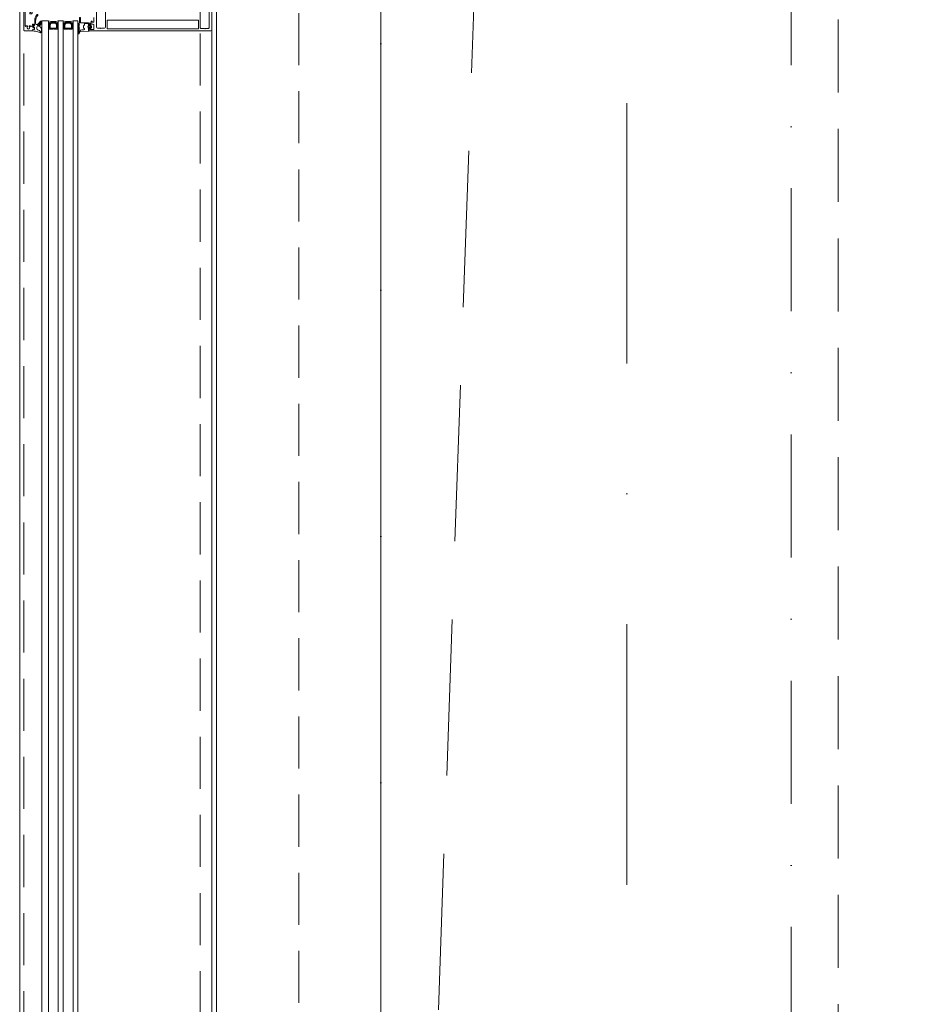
# Model space of a CAD drawing. Header units: millimetres. Extents: x 144573 to 336993, y 74252 to 247042.
# Tile 17 of 256: x 146721 to 147832, y 177811 to 179011. Entities that reach past the tile are written whole.
import ezdxf

# ---------------------------------------------------------------- set-up
doc = ezdxf.new("R2010")
doc.units = ezdxf.units.MM
for name, pattern in [('CK_Čerchovaná 50', [6, 3, -1.5, 0, -1.5]), ('ČERCHOVANÁ', [25.4, 12.7, -6.35, 0, -6.35]), ('ČÁRKOVANÁ', [19.05, 12.7, -6.35])]:
    doc.linetypes.add(name, pattern=pattern)
for name, color, linetype, lineweight in [('FASÁDA DETAILNÍ', 255, 'Continuous', 0), ('NOVA', 255, 'Continuous', 0), ('OSY', 255, 'Continuous', 0), ('TENKA', 255, 'Continuous', 0)]:
    doc.layers.add(name, color=color, linetype=linetype, lineweight=lineweight)

# ---------------------------------------------------------------- blocks, each defined once
blk = doc.blocks.new('433270')
blk.add_lwpolyline([(1, 0, 0.414364), (0, -1), (0, -1.4, 0.255924), (0.2, -1.8, -0.547723), (0.2, -3.2, 0.255924), (0, -3.6), (0, -14.6, 0.414214), (0.3, -14.9), (1.2, -14.9, 0.414214), (1.7, -14.4), (1.7, -10.3, -0.414214), (2, -10), (6, -10, 0.414248), (7, -9), (7, -7.7, 0.414179), (6.5, -7.2), (5.7, -7.2, 0.414232), (5.4, -7.5), (5.4, -8.2, -0.414198), (5.1, -8.5), (2.8, -8.5, -0.414204), (1.8, -7.5), (1.8, -4.5, -0.147432), (2, -3.9, 0.147461), (2.4, -2.5), (2.4, -2.3, -0.414214), (2.9, -1.8), (21.9, -1.8, -0.668178), (22.2, -2.7), (22.2, -2.7, 1), (21.6, -3.3), (21.5, -3.4, 0.198912), (21.4, -3.7), (21.4, -4, 0.414214), (22.1, -4.7), (22.4, -4.7, 0.576988), (22.6, -4.3, -0.311246), (24.6, -4.3, 0.576988), (24.8, -4.7), (25.3, -4.7, -0.260065), (25.3, -6.6), (24.8, -6.6, 0.576988), (24.6, -7.1, -0.311246), (22.6, -7.1, 0.576988), (22.4, -6.6), (22.1, -6.6, 0.414214), (21.4, -7.3), (21.4, -7.6, 0.267949), (21.6, -8), (21.9, -8.2, -0.637047), (21.7, -10), (19.8, -10.7, 0.315299), (19.5, -11.2), (19.5, -11.5, 0.520567), (20.2, -12), (22.8, -11, -0.520567), (23.5, -11.5), (23.5, -12.5, 0.414062), (24, -13), (25, -13, 0.414186), (25.5, -12.5), (25.5, -11.5, -0.414182), (26, -11), (27, -11, 0.414214), (27.5, -10.5), (27.5, -0.5, 0.414214), (27, 0), (1, 0)], format="xyb", close=True)
blk = doc.blocks.new('284325')
for points in [[(0.8, -5.2, -0.560316), (0.9, -4.7), (1.9, -4.4, 0.3153), (2.1, -4.1), (2.1, -1.9, 0.451558), (1.8, -1.6), (0.9, -1.7, -0.399586), (0.6, -1.5), (0.3, -0.1, -0.415977), (0.5, 0.3, 0.024107), (6.1, 1.2, 0.076636), (9, 2.3, -0.577615), (10.8, 1.3), (10, 1.4, 0.283171), (9.1, 0.9, -0.168429), (7.1, -0.7), (5.9, -1.2, 0.315302), (5.2, -2.1), (5.2, -4.2, 0.269719), (6.8, -6.8, -0.194797), (10.2, -11.5, -0.342663), (9.2, -11.2, 0.119207), (5.4, -7.6, 0.578571), (3.6, -8.6), (3.6, -11.8, 0.176415), (6.2, -18.7, -1), (5.2, -19.5, -0.176415), (2.4, -11.8), (2.4, -8.9, 0.208286), (0.8, -5.2)], [(9, -6.7), (10.3, -8.8, -0.134555), (10.8, -10.6, -0.339795), (10.2, -11.5, 0.194788), (6.8, -6.8, -0.269736), (5.2, -4.2), (5.2, -2.1, -0.315302), (5.9, -1.2), (7.1, -0.7, 0.168429), (9.1, 0.9, -0.283167), (10, 1.4), (10.8, 1.3), (10.8, -0.7, -0.070852), (10.7, -1.3), (9.9, -3.9, -0.241839), (9.1, -4.8), (7.9, -5.2, 0.836024), (8.1, -6.2), (8.1, -6.2, -0.255349), (9, -6.7)]]:
    blk.add_lwpolyline(points, format="xyb", close=True)
blk = doc.blocks.new('284336')
for points in [[(-0.7, -9.6), (-10, -9.6, 0.414511), (-10.5, -10.1), (-10.5, -15.5, -1), (-11.7, -15.5), (-11.7, -9.6), (-12.7, -8.9, -0.668884), (-12.6, -8.2), (-12, -8, 0.766384), (-12, -7.2), (-12.6, -7, -0.76831), (-12.6, -6.2), (-12, -6, 0.766384), (-12, -5.2), (-12.6, -5, -0.76831), (-12.6, -4.2), (-12, -4, 0.766384), (-12, -3.2), (-12.6, -3, -0.877523), (-12.5, -2.2), (-12.1, -2.2, 0.698129), (-11.8, -1.5, -0.220231), (-12.9, 0.8), (-12.9, 3.5, -0.157143), (-12.8, 3.7), (-12.7, 3.4, -0.067482), (-12.5, 2.5, 0.393136), (-8.7, -1), (-6.1, -1, -0.414214), (-5.6, -1.5), (-5.6, -2.2, -0.267949), (-5.9, -2.6), (-6.4, -2.9, 0.267949), (-6.6, -3.4), (-6.6, -5.8, 0.267949), (-6.4, -6.3), (-5.9, -6.6, -0.267949), (-5.6, -7), (-5.6, -8.1, 0.414215), (-5.1, -8.6), (-0.4, -8.6), (-0.4, -9.3, -0.414212), (-0.7, -9.6)], [(-0.4, 0), (-0.4, -2, 0.990243), (-0.4, -3), (0.9, -3, 0.414214), (1.2, -2.7), (1.2, -2.6, -0.668123), (1.7, -2.4), (2.7, -3.4, -0.199004), (2.9, -3.8), (2.9, -5.4, -0.199038), (2.7, -5.8), (1.7, -6.8, -0.668191), (1.2, -6.6), (1.2, -6.5, 0.414214), (0.9, -6.2), (-0.4, -6.2, 0.990269), (-0.4, -7.2), (-0.4, -8.6), (-5.1, -8.6, -0.414215), (-5.6, -8.1), (-5.6, -7, 0.267949), (-5.8, -6.6), (-6.3, -6.3, -0.267949), (-6.6, -5.8), (-6.6, -3.4, -0.267949), (-6.3, -3), (-5.8, -2.7, 0.267949), (-5.6, -2.2), (-5.6, -1.5, 0.414214), (-6.1, -1), (-8.7, -1, -0.393156), (-12.5, 2.5, 0.067572), (-12.7, 3.4), (-12.8, 3.7, -0.637545), (-12.1, 3.5), (-11.9, 2.5, 0.344315), (-10.1, 0.9), (0, 0.4, -0.406913), (0.4, 0), (-0.4, 0)], [(1.7, -4.3, 0.414235), (1.2, -3.8), (-0.7, -3.8, 0.414214), (-1.2, -4.3), (-1.2, -4.9, 0.414214), (-0.7, -5.4), (1.2, -5.4, 0.414235), (1.7, -4.9), (1.7, -4.3)]]:
    blk.add_lwpolyline(points, format="xyb", close=True)

msp = doc.modelspace()

# ---------------------------------------------------------------- linework, layer by layer
at = {"layer": 'FASÁDA DETAILNÍ'}
for p, q in [((146955.48, 179223.759), (146955.48, 177111.759)), ((146756.48, 179009.759), (146748.479, 179009.759)), ((146748.48, 177100.759), (146748.48, 179009.759)), ((146748.48, 179009.759), (146756.48, 179009.759)), ((146756.48, 179009.759), (146756.48, 177100.759)), ((146774.48, 179009.759), (146768.479, 179009.759)), ((146768.48, 177100.759), (146768.48, 179009.759)), ((146768.48, 179009.759), (146774.48, 179009.759)), ((146774.48, 179009.759), (146774.48, 177100.759)), ((146786.48, 177100.759), (146786.48, 179009.759)), ((146786.48, 179009.759), (146792.48, 179009.759)), ((146792.48, 179009.759), (146786.48, 179009.759)), ((146792.48, 179009.759), (146792.48, 177100.759))]:
    msp.add_line(p, q, dxfattribs=at)
for points in [[(173301.48, 174615.259), (146721.48, 174615.259), (146721.48, 198295.259), (173301.48, 198295.259)], [(173061.48, 174855.259), (146961.48, 174855.259), (146961.48, 198055.259), (173061.48, 198055.259)], [(146767.48, 178999.759), (146767.48, 179005.759), (146765.48, 179007.759), (146759.48, 179007.759), (146757.48, 179005.759), (146757.48, 178999.759), (146761.98, 178999.759), (146761.98, 179000.259), (146762.98, 179000.259), (146762.98, 178999.759)], [(146758.48, 179000.759), (146766.48, 179000.759), (146766.48, 179005.344), (146765.066, 179006.759), (146760.033, 179006.759), (146758.48, 179005.344)], [(146785.48, 178999.759), (146785.48, 179005.759), (146783.48, 179007.759), (146777.48, 179007.759), (146775.48, 179005.759), (146775.48, 178999.759), (146779.98, 178999.759), (146779.98, 179000.259), (146780.98, 179000.259), (146780.98, 178999.759)], [(146776.48, 179000.759), (146784.48, 179000.759), (146784.48, 179005.344), (146783.066, 179006.759), (146778.033, 179006.759), (146776.48, 179005.344)]]:
    msp.add_lwpolyline(points, close=True, dxfattribs=at)
at = {"layer": 'FASÁDA DETAILNÍ', "linetype": 'ČÁRKOVANÁ', "ltscale": 5}
for points in [[(173296.48, 174620.259), (146726.48, 174620.259), (146726.48, 198290.259), (173296.48, 198290.259)], [(173081.48, 174835.259), (146941.48, 174835.259), (146941.48, 198075.259), (173081.48, 198075.259)], [(172961.48, 174955.259), (147061.48, 174955.259), (147061.48, 197955.259), (172961.48, 197955.259)]]:
    msp.add_lwpolyline(points, close=True, dxfattribs=at)
at = {"layer": 'FASÁDA DETAILNÍ'}
for points in [[(146955.48, 179024.259), (146955.48, 178998.759, -0.41421354), (146954.48, 178997.759), (146954.48, 178997.759), (146805.98, 178997.759, -0.41421359), (146805.48, 178998.259), (146805.48, 178999.559, -0.41421972), (146805.98, 179000.059), (146806.48, 179000.059), (146806.48, 178999.059), (146810.98, 178999.059, 0.41421356), (146811.98, 179000.059), (146811.98, 179004.759, 0.41421356), (146810.98, 179005.759), (146806.48, 179005.759), (146806.48, 179004.059), (146805.98, 179004.059, -0.41420125), (146805.48, 179004.559), (146805.48, 179006.559, -0.41421356), (146805.98, 179007.059), (146808.123, 179007.059, 0.41421356), (146808.623, 179007.559), (146808.623, 179009.359), (146809.874, 179009.359), (146809.874, 179008.159), (146811.68, 179008.159, 0.41421356), (146811.98, 179008.459), (146811.98, 179013.757, 0.41416675)], [(146814.98, 179020.615), (146814.98, 179002.25, 0.41421356), (146816.48, 179000.75), (146819.981, 179000.75, 0.39998513), (146820.981, 179000.75), (146824.68, 179000.75, 0.41421356), (146826.18, 179002.25), (146826.18, 179020.615, -0.13165045)], [(146941.28, 179020.605), (146941.28, 179001.75, 0.41423155), (146942.78, 179000.25), (146946.49, 179000.25, 0.39998513), (146947.49, 179000.25), (146950.98, 179000.25, 0.41423155), (146952.48, 179001.75), (146952.48, 179020.605, -0.11693652)]]:
    msp.add_lwpolyline(points, format="xyb", dxfattribs=at)
msp.add_lwpolyline([(146828.68, 178999.859), (146938.78, 178999.859, 0.41421356), (146939.28, 179000.359), (146939.28, 179010.059, 0.41421356), (146938.78, 179010.559), (146828.68, 179010.559, 0.41421356), (146828.18, 179010.059), (146828.18, 179000.359, 0.41421356), (146828.68, 178999.859)], format="xyb", close=True, dxfattribs=at)
for centre, radius, start, end in [((146762.48, 179031.65), 22.699, 254.672775, 285.327225), ((146757.832, 179004.208), 3.546, 67.293824, 112.409048), ((146757.718, 179004.575), 2.897, 65.306674, 115.295152), ((146757.549, 179004.923), 2.248, 61.527342, 118.402815), ((146757.405, 179005.167), 1.712, 57.294949, 122.685651), ((146757.266, 179005.328), 1.263, 51.965628, 128.499565), ((146757.118, 179005.418), 0.879, 43.994908, 136.496438), ((146756.98, 179005.406), 0.596, 33.03656, 146.96344), ((146756.98, 179005.113), 0.596, 33.03656, 146.96344), ((146756.98, 179004.821), 0.596, 33.03656, 146.96344), ((146756.98, 179004.528), 0.596, 33.03656, 146.96344), ((146756.98, 179004.236), 0.596, 33.03656, 146.96344), ((146756.98, 179003.943), 0.596, 33.03656, 146.96344), ((146756.98, 179003.651), 0.596, 33.03656, 146.96344), ((146767.128, 179004.208), 3.546, 67.590952, 112.706176), ((146767.242, 179004.575), 2.897, 64.704848, 114.693326), ((146767.411, 179004.923), 2.248, 61.597185, 118.472658), ((146767.555, 179005.167), 1.712, 57.314349, 122.705051), ((146767.694, 179005.328), 1.263, 51.500435, 128.034372), ((146767.842, 179005.418), 0.879, 43.503562, 136.005092), ((146767.98, 179005.406), 0.596, 33.03656, 146.96344), ((146767.98, 179005.113), 0.596, 33.03656, 146.96344), ((146767.98, 179004.821), 0.596, 33.03656, 146.96344), ((146767.98, 179004.528), 0.596, 33.03656, 146.96344), ((146767.98, 179004.236), 0.596, 33.03656, 146.96344), ((146767.98, 179003.943), 0.596, 33.03656, 146.96344), ((146767.98, 179003.651), 0.596, 33.03656, 146.96344), ((146780.48, 179031.65), 22.699, 254.672775, 285.327225), ((146775.832, 179004.208), 3.546, 67.293824, 112.409048), ((146775.718, 179004.575), 2.897, 65.306674, 115.295152), ((146775.549, 179004.923), 2.248, 61.527342, 118.402815), ((146775.405, 179005.167), 1.712, 57.294949, 122.685651), ((146775.266, 179005.328), 1.263, 51.965628, 128.499565), ((146775.118, 179005.418), 0.879, 43.994908, 136.496438), ((146774.98, 179005.406), 0.596, 33.03656, 146.96344), ((146774.98, 179005.113), 0.596, 33.03656, 146.96344), ((146774.98, 179004.821), 0.596, 33.03656, 146.96344), ((146774.98, 179004.528), 0.596, 33.03656, 146.96344), ((146774.98, 179004.236), 0.596, 33.03656, 146.96344), ((146774.98, 179003.943), 0.596, 33.03656, 146.96344), ((146774.98, 179003.651), 0.596, 33.03656, 146.96344), ((146785.128, 179004.208), 3.546, 67.590952, 112.706176), ((146785.242, 179004.575), 2.897, 64.704848, 114.693326), ((146785.411, 179004.923), 2.248, 61.597185, 118.472658), ((146785.555, 179005.167), 1.712, 57.314349, 122.705051), ((146785.694, 179005.328), 1.263, 51.500435, 128.034372), ((146785.842, 179005.418), 0.879, 43.503562, 136.005092), ((146785.98, 179005.406), 0.596, 33.03656, 146.96344), ((146785.98, 179005.113), 0.596, 33.03656, 146.96344), ((146785.98, 179004.821), 0.596, 33.03656, 146.96344), ((146785.98, 179004.528), 0.596, 33.03656, 146.96344), ((146785.98, 179004.236), 0.596, 33.03656, 146.96344), ((146785.98, 179003.943), 0.596, 33.03656, 146.96344), ((146785.98, 179003.651), 0.596, 33.03656, 146.96344), ((146756.98, 179003.358), 0.596, 33.03656, 146.96344), ((146756.98, 179003.066), 0.596, 33.03656, 146.96344), ((146756.98, 179002.773), 0.596, 33.03656, 146.96344), ((146756.98, 179002.481), 0.596, 33.03656, 146.96344), ((146756.98, 179002.188), 0.596, 33.03656, 146.96344), ((146756.98, 179001.896), 0.596, 33.03656, 146.96344), ((146767.98, 179003.358), 0.596, 33.03656, 146.96344), ((146767.98, 179003.066), 0.596, 33.03656, 146.96344), ((146767.98, 179002.773), 0.596, 33.03656, 146.96344), ((146767.98, 179002.481), 0.596, 33.03656, 146.96344), ((146767.98, 179002.188), 0.596, 33.03656, 146.96344), ((146767.98, 179001.896), 0.596, 33.03656, 146.96344), ((146774.98, 179003.358), 0.596, 33.03656, 146.96344), ((146774.98, 179003.066), 0.596, 33.03656, 146.96344), ((146774.98, 179002.773), 0.596, 33.03656, 146.96344), ((146774.98, 179002.481), 0.596, 33.03656, 146.96344), ((146774.98, 179002.188), 0.596, 33.03656, 146.96344), ((146774.98, 179001.896), 0.596, 33.03656, 146.96344), ((146785.98, 179003.358), 0.596, 33.03656, 146.96344), ((146785.98, 179003.066), 0.596, 33.03656, 146.96344), ((146785.98, 179002.773), 0.596, 33.03656, 146.96344), ((146785.98, 179002.481), 0.596, 33.03656, 146.96344), ((146785.98, 179002.188), 0.596, 33.03656, 146.96344), ((146785.98, 179001.896), 0.596, 33.03656, 146.96344)]:
    msp.add_arc(centre, radius, start, end, dxfattribs=at)
at = {"layer": 'NOVA', "linetype": 'ČÁRKOVANÁ', "ltscale": 15}
msp.add_line((147161.48, 175805.259), (147911.48, 197105.259), dxfattribs=at)
at = {"layer": 'NOVA'}
msp.add_line((147161.48, 175055.259), (147161.48, 190997.759), dxfattribs=at)
at = {"layer": 'NOVA', "ltscale": 5}
msp.add_line((147161.48, 175055.259), (147161.48, 190997.759), dxfattribs=at)
at = {"layer": 'OSY', "linetype": 'ČERCHOVANÁ', "ltscale": 25}
msp.add_line((147461.48, 199232.667), (147461.48, 174158.02), dxfattribs=at)
at = {"layer": 'TENKA', "linetype": 'CK_Čerchovaná 50', "ltscale": 50}
for p, q in [((147161.48, 174855.259), (147161.48, 198055.259)), ((147661.48, 177155.259), (147661.48, 181355.259))]:
    msp.add_line(p, q, dxfattribs=at)
at = {"layer": 'TENKA', "ltscale": 20}
msp.add_line((147161.48, 175055.259), (147161.48, 179217.759), dxfattribs=at)
at = {"layer": 'TENKA', "linetype": 'ČÁRKOVANÁ', "ltscale": 7}
msp.add_lwpolyline([(147718.98, 197855.259), (172861.48, 197855.259), (172861.48, 175055.259), (147718.98, 175055.259)], close=True, dxfattribs=at)

# ---------------------------------------------------------------- block references
at = {"layer": 'FASÁDA DETAILNÍ', "xscale": -1}
for name, p, rotation in [('433270', (146726.48, 179025.259), 90), ('284325', (146737.34, 178997.759), 180), ('284336', (146805.89, 178997.759), 180)]:
    msp.add_blockref(name, p, dxfattribs=dict(at, rotation=rotation))

doc.saveas('drawing.dxf')
